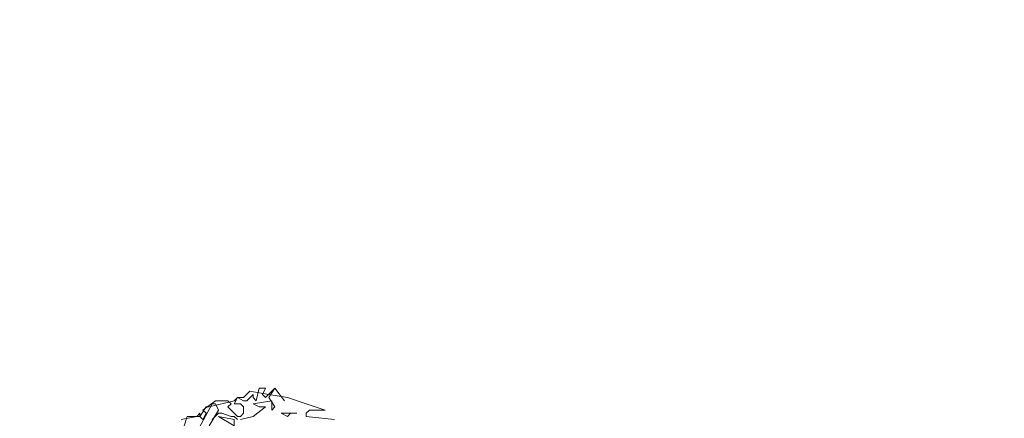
# Model space of a CAD drawing. Header units: millimetres. Extents: x 4234 to 4704, y 1542 to 2004.
# Tile 227 of 256: x 4508 to 4539, y 1752 to 1765. Entities that reach past the tile are written whole.
import ezdxf

# ---------------------------------------------------------------- set-up
doc = ezdxf.new("R2010")
doc.units = ezdxf.units.MM
doc.layers.add('BOD', color=40, linetype='Continuous')
doc.layers.add('DIMENSIONS', color=7, linetype='Continuous')

# ---------------------------------------------------------------- blocks, each defined once
blk = doc.blocks.new('A$Cf9015526')
at = {"color": 116, "lineweight": 0, "true_color": 0x136734}
for points in [[(1.4213, 3.4199), (1.3991, 3.4421), (1.3768, 3.4421), (1.3102, 3.4643), (1.288, 3.4643), (1.2436, 3.4199)], [(1.2214, 3.3755), (1.288, 3.4865), (1.2658, 3.5309), (1.2436, 3.5309), (1.1326, 3.3311)], [(1.0215, 3.4199), (1.1326, 3.4421), (1.1548, 3.4643), (1.1548, 3.4421), (1.177, 3.4199), (1.1992, 3.4643), (1.177, 3.4865), (1.2658, 3.5532), (1.3546, 3.5532), (1.3768, 3.5309), (1.3546, 3.5087), (1.4213, 3.4421), (1.4435, 3.4421), (1.4657, 3.4643), (1.4657, 3.5087), (1.4435, 3.5309), (1.3991, 3.5309), (1.4213, 3.5754), (1.4657, 3.5532), (1.4879, 3.5532), (1.5323, 3.5976), (1.5323, 3.5754), (1.5545, 3.5532), (1.5767, 3.642), (1.6211, 3.642), (1.5989, 3.5976), (1.6211, 3.5754), (1.6877, 3.642), (1.7544, 3.5532), (1.6877, 3.642), (1.6433, 3.5754), (1.6877, 3.5087), (1.6655, 3.4865), (1.6655, 3.5532), (1.5323, 3.5309), (1.5767, 3.5087), (1.6211, 3.5087), (1.5323, 3.4421), (1.4435, 3.4199)], [(1.0437, 3.3755), (1.0659, 3.4421), (1.1548, 3.4421), (1.1992, 3.5087), (1.2214, 3.5087), (1.3991, 3.5532), (1.4213, 3.5754), (1.4657, 3.5754), (1.5101, 3.6198), (1.6433, 3.5976), (1.7766, 3.5754), (1.9098, 3.5309), (2.0431, 3.4865), (1.932, 3.4865), (1.9098, 3.4643), (1.9098, 3.4421), (2.1097, 3.4199)]]:
    blk.add_lwpolyline(points, dxfattribs=at)
for points in [[(1.3991, 3.3755), (1.288, 3.4421), (1.3991, 3.4199)], [(1.7988, 3.4643), (1.7766, 3.4421), (1.7322, 3.4643), (1.8432, 3.4643)]]:
    blk.add_lwpolyline(points, close=True, dxfattribs=at)

msp = doc.modelspace()

# ---------------------------------------------------------------- hatches: boundary and pattern name
at = {"layer": 'DIMENSIONS'}
h = msp.add_hatch(dxfattribs=at)
h.set_pattern_fill('GRASS', color=256, scale=0.5)
h.set_pattern_definition([(90, (3399.144, -158.445), (-8.980256, 8.980256), [2.38125, -15.57926]), (45, (3399.144, -158.445), (-8.980256, 8.980256), [2.38125, -10.31875]), (135, (3399.144, -158.445), (-8.980256, -8.980256), [2.38125, -10.31875])])
h.paths.add_polyline_path([(4417.642, 1844.325), (4423.295, 1838.251), (4434.997, 1847.63), (4469.633, 1855.411), (4513.149, 1877.657), (4531.91, 1892.866), (4546.887, 1910.457), (4556.576, 1922.748), (4577.553, 1933.381), (4592.745, 1936.647), (4614.987, 1937.27), (4624.025, 1937.27), (4633.352, 1938.711), (4636.398, 1940.231), (4631.843, 1952.387, 0.161807)])
h.paths.add_polyline_path([(4631.843, 1952.387), (4629.875, 1957.638), (4629.402, 1957.362), (4621.324, 1958.355), (4615.855, 1959.613), (4597.306, 1970.684), (4571.563, 1964.436), (4571.563, 1952.35), (4556.657, 1951.293), (4533.205, 1949.701), (4514.014, 1931.759), (4500.094, 1928.388), (4467.514, 1910.265), (4457.649, 1889.768), (4440.095, 1876.858), (4418.61, 1858.458), (4410.164, 1852.361), (4417.642, 1844.325, -0.161807)])
h.paths.add_polyline_path([(4548.079, 1916.6), (4552.857, 1929.938), (4546.693, 1932.146), (4541.915, 1918.808)], flags=24)
h.paths.add_polyline_path([(4503.056, 1883.274), (4507.833, 1896.612), (4501.67, 1898.82), (4496.892, 1885.482)], flags=24)
h.paths.add_polyline_path([(4451.737, 1857.409), (4456.514, 1870.747), (4450.351, 1872.954), (4445.573, 1859.617)], flags=24)
h.paths.add_polyline_path([(4412.993, 1854.337), (4417.077, 1849.949), (4419.339, 1852.055), (4415.256, 1856.442)], flags=24)
h.paths.add_polyline_path([(4596.347, 1950.181), (4601.125, 1963.518), (4594.961, 1965.726), (4590.184, 1952.389)], flags=24)
h.paths.add_polyline_path([(4509.799, 1914.44), (4520.772, 1919.976), (4517.122, 1927.21), (4506.149, 1921.675)], flags=24)
h.paths.add_polyline_path([(4321.655, 1898.427), (4326.034, 1896.392), (4327.337, 1899.195), (4322.958, 1901.23)], flags=9)
h.paths.add_polyline_path([(4333.436, 1891.996), (4338.276, 1888.46), (4340.1, 1890.956), (4335.26, 1894.492)], flags=9)
h.paths.add_polyline_path([(4351.195, 1875.643), (4355.521, 1871.494), (4357.661, 1873.726), (4353.334, 1877.874)], flags=9)
h.paths.add_polyline_path([(4373.922, 1853.781), (4378.272, 1849.657), (4380.399, 1851.901), (4376.049, 1856.024)], flags=9)
h.paths.add_polyline_path([(4389.205, 1846.109), (4392.546, 1849.595), (4390.314, 1851.734), (4386.973, 1848.248)], flags=9)
h.paths.add_polyline_path([(4407.974, 1825.893), (4411.638, 1829.038), (4409.624, 1831.383), (4405.961, 1828.238)], flags=9)
h.paths.add_polyline_path([(4405.697, 1823.188), (4408.835, 1819.518), (4411.185, 1821.527), (4408.046, 1825.197)], flags=9)
h.paths.add_polyline_path([(4412.076, 1813.536), (4414.857, 1808.226), (4417.596, 1809.66), (4414.815, 1814.97)], flags=9)
h.paths.add_polyline_path([(4306.063, 1735.531), (4308.37, 1742.308), (4305.444, 1743.304), (4303.137, 1736.527)], flags=9)
h.paths.add_polyline_path([(4289.124, 1902.077), (4295.062, 1902.894), (4294.64, 1905.956), (4288.702, 1905.139)], flags=9)
h.paths.add_polyline_path([(4305.67, 1902.469), (4311.525, 1901.187), (4312.186, 1904.206), (4306.331, 1905.488)], flags=9)
h.paths.add_polyline_path([(4434.212, 1813.221), (4438.6, 1817.304), (4436.494, 1819.567), (4432.106, 1815.483)], flags=9)
h.paths.add_polyline_path([(4381.102, 1865.727), (4385.185, 1861.34), (4387.448, 1863.446), (4383.365, 1867.833)], flags=9)
h.paths.add_polyline_path([(4421.978, 1821.805), (4426.062, 1817.417), (4428.324, 1819.523), (4424.241, 1823.911)], flags=9)
h.paths.add_polyline_path([(4410.395, 1823.868), (4413.93, 1827.157), (4411.824, 1829.42), (4408.289, 1826.131)], flags=9)
h.paths.add_polyline_path([(4387.391, 1817.486), (4392.169, 1830.823), (4386.005, 1833.031), (4381.227, 1819.694)], flags=9)
h.paths.add_polyline_path([(4347.973, 1750.06), (4352.75, 1763.397), (4346.587, 1765.605), (4341.809, 1752.268)], flags=9)
h.paths.add_polyline_path([(4341.432, 1678.315), (4346.21, 1691.652), (4340.046, 1693.86), (4335.269, 1680.523)], flags=9)
h.paths.add_polyline_path([(4323.367, 1583.702), (4328.145, 1597.039), (4321.981, 1599.247), (4317.204, 1585.909)], flags=9)
h.paths.add_polyline_path([(4335.365, 1700.446), (4339.979, 1713.328), (4330.825, 1716.607), (4326.211, 1703.726)], flags=9)
h.paths.add_polyline_path([(4396.179, 1839.031), (4404.655, 1830.211), (4406.861, 1832.33), (4398.385, 1841.151)], flags=9)
h.paths.add_polyline_path([(4396.433, 1860.296), (4402.629, 1853.776), (4403.712, 1854.806), (4397.517, 1861.325)], flags=9)
h.paths.add_polyline_path([(4349.014, 1900.377), (4363.585, 1891.161), (4365.102, 1893.559), (4350.531, 1902.776)], flags=9)
h.paths.add_polyline_path([(4438.666, 1769.752), (4437.611, 1764.115), (4441.328, 1763.419), (4442.383, 1769.056)], flags=9)
h.paths.add_polyline_path([(4432.339, 1775.082), (4431.592, 1769.395), (4435.341, 1768.902), (4436.089, 1774.588)], flags=9)
h.paths.add_polyline_path([(4446.576, 1765.01), (4445.473, 1759.382), (4449.184, 1758.654), (4450.287, 1764.282)], flags=9)
h.paths.add_polyline_path([(4333.28, 1902.136), (4338.08, 1900.158), (4339.521, 1903.654), (4334.722, 1905.632)], flags=9)
h.paths.add_polyline_path([(4335.517, 1907.037), (4340.858, 1904.947), (4342.235, 1908.469), (4336.895, 1910.559)], flags=9)
h.paths.add_polyline_path([(4338.313, 1912.555), (4343.753, 1910.74), (4344.95, 1914.327), (4339.509, 1916.142)], flags=9)
h.paths.add_polyline_path([(4390.585, 1863.01), (4393.613, 1859.818), (4396.592, 1862.643), (4393.563, 1865.836)], flags=9)
h.paths.add_polyline_path([(4431.119, 1819.228), (4434.15, 1816.033), (4437.129, 1818.858), (4434.097, 1822.054)], flags=9)
h.paths.add_polyline_path([(4421.135, 1830.165), (4424.164, 1826.973), (4427.142, 1829.798), (4424.114, 1832.991)], flags=9)
h.paths.add_polyline_path([(4410.884, 1841.214), (4413.913, 1838.022), (4416.891, 1840.847), (4413.863, 1844.04)], flags=9)
h.paths.add_polyline_path([(4400.588, 1852.195), (4403.617, 1849.002), (4406.596, 1851.828), (4403.567, 1855.02)], flags=9)
h.paths.add_polyline_path([(4378.865, 1874.762), (4381.896, 1871.566), (4384.875, 1874.392), (4381.843, 1877.588)], flags=9)

# ---------------------------------------------------------------- block references
at = {"layer": 'BOD', "xscale": 4.480026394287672, "yscale": 4.480026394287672, "zscale": 4.480026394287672}
msp.add_blockref('A$Cf9015526', (4508.25, 1736.546, 480.917), dxfattribs=at)

doc.saveas('drawing.dxf')
